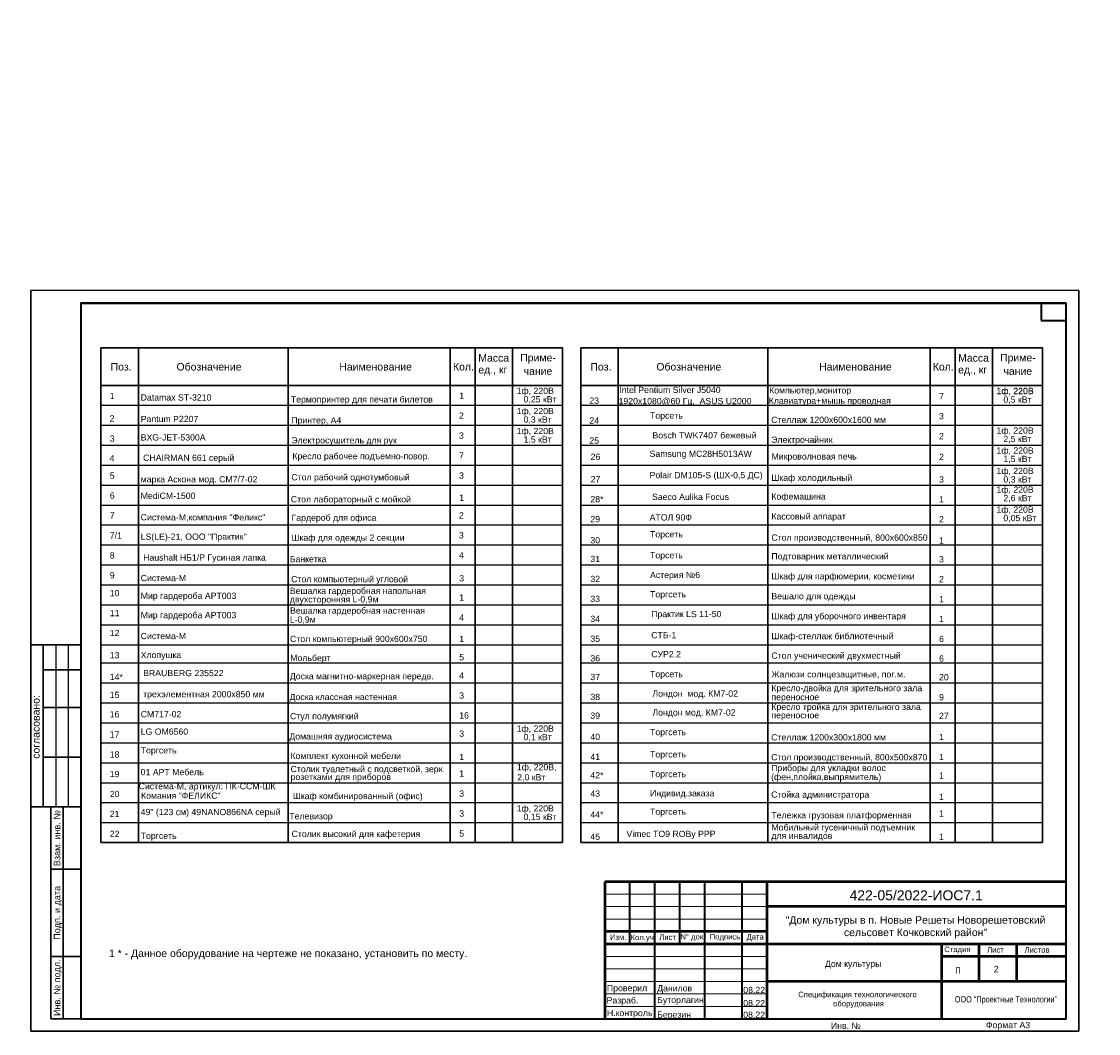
# Model space of a CAD drawing. Header units: millimetres. Extents: x -196128 to 208212, y -130136 to -51046.
# Tile 15 of 17: x -57861 to -14697, y -93024 to -52447. Entities that reach past the tile are written whole.
import ezdxf
from ezdxf.enums import TextEntityAlignment as Align

# ---------------------------------------------------------------- set-up
doc = ezdxf.new("R2010")
doc.units = ezdxf.units.MM
for name, color, linetype, lineweight in [('0.25', 250, 'Continuous', 0), ('00ОС-108-Баз-Оформление', 7, 'Continuous', 25), ('00ОС-108-Баз-Оформление_Ном._пера__7', 7, 'Continuous', 20), ('0_Ном._пера__100', 7, 'Continuous', 40), ('0_Ном._пера__7', 7, 'Continuous', 15), ('1_таблица отверстий_Ном._пера__100', 7, 'Continuous', 50), ('Оси_Ном._пера__1_Ном._пера__9', 7, 'Continuous', 35), ('рамка', 250, 'Continuous', 13), ('Рамки', 7, 'Continuous', 30), ('Слой1_Ном._пера__7', 7, 'Continuous', 20), ('Формат', 7, 'Continuous', 25), ('формат_Ном._пера__7', 7, 'Continuous', 20)]:
    doc.layers.add(name, color=color, linetype=linetype, lineweight=lineweight)
doc.layers.add('FORMAT', color=7, linetype='Continuous')
doc.layers.add('текст', color=7, linetype='Continuous')
doc.styles.add('Arial', font='arial.ttf', dxfattribs={"height": 280})
doc.styles.add('arial cyr', font='arial.ttf')
doc.styles.get("Standard").update_dxf_attribs({"font": 'arial.ttf'})
doc.styles.add('СГЕНЕРИР_СТИЛЬ_1', font='arial.ttf')

# ---------------------------------------------------------------- blocks, each defined once
blk = doc.blocks.new('штамп')
at = {"layer": '0_Ном._пера__100', "linetype": 'Continuous'}
for p, q in [((-17500, 5500), (-17500, 3000)), ((-16500, 5500), (-16500, 0)), ((-15500, 5500), (-15500, 3000)), ((-14500, 5500), (-14500, 0)), ((-13000, 5500), (-13000, 0))]:
    blk.add_line(p, q, dxfattribs=at)
at = {"layer": '1_таблица отверстий_Ном._пера__100', "linetype": 'Continuous'}
for p, q in [((0, 5500), (-18500, 5500)), ((-18500, 5500), (-18500, 0)), ((-12000, 5500), (-12000, 0)), ((0, 4500), (-12000, 4500)), ((-12000, 3500), (-18500, 3500)), ((0, 3000), (-18500, 3000)), ((-5000, 3000), (-5000, 0)), ((-3500, 3000), (-3500, 1500)), ((-2000, 3000), (-2000, 1500)), ((0, 2500), (-5000, 2500)), ((0, 1500), (-12000, 1500))]:
    blk.add_line(p, q, dxfattribs=at)
at = {"layer": 'формат_Ном._пера__7', "linetype": 'Continuous'}
for p, q in [((-12000, 5000), (-18500, 5000)), ((-12000, 4500), (-18500, 4500)), ((-12000, 4000), (-18500, 4000)), ((-12000, 2500), (-18500, 2500)), ((-12000, 2000), (-18500, 2000)), ((-12000, 1500), (-18500, 1500)), ((-12000, 1000), (-18500, 1000)), ((-12000, 500), (-18500, 500))]:
    blk.add_line(p, q, dxfattribs=at)
at = {"layer": '00ОС-108-Баз-Оформление_Ном._пера__7', "linetype": 'Continuous', "char_height": 250, "attachment_point": 7, "style": 'СГЕНЕРИР_СТИЛЬ_1'}
for s, insert in [('\\A1;{\\W0.8;П}', (-4442, 1816)), ('\\A1;{\\W0.8;ООО "Проектные Технологии"}', (-4465, 583))]:
    blk.add_mtext(s, dxfattribs=dict(at, insert=insert))
at = {"layer": '0_Ном._пера__7', "linetype": 'Continuous', "insert": (-6016, 4952), "char_height": 400, "width": 4842.56, "attachment_point": 5, "style": 'СГЕНЕРИР_СТИЛЬ_1'}
blk.add_mtext('\\A1;422-05/2022-ИОС7.1', dxfattribs=at)
at = {"layer": 'Слой1_Ном._пера__7', "linetype": 'Continuous', "char_height": 250, "attachment_point": 7, "style": 'СГЕНЕРИР_СТИЛЬ_1'}
for s, insert in [('\\A1;{\\fArial|b0|i0|c204|p38;Проверил}', (-18410, 1034)), ('\\A1;Данилов', (-16396, 1030)), ('\\A1;08.22', (-12945, 1029)), ('\\A1;{\\fArial|b0|i0|c204|p38;Разраб.}', (-18424, 543)), ('\\A1;Буторлагин', (-16396, 557)), ('\\A1;08.22', (-12945, 503)), ('\\A1;{\\fArial|b0|i0|c204|p38;Н.контроль}', (-18409, 34)), ('\\A1;Березин', (-16396, -29)), ('\\A1;08.22', (-12945, 37))]:
    blk.add_mtext(s, dxfattribs=dict(at, insert=insert))
at = {"layer": 'Формат', "color": 4, "linetype": 'Continuous', "lineweight": 25, "attachment_point": 5, "style": 'Arial'}
for s, insert, char_height, width in [('{\\C256;"Дом культуры в п. Новые Решеты Новорешетовский сельсовет Кочковский район"}', (-6039, 3672), 300, 12000), ('{\\C256;Дом культуры}', (-8539, 2172), 250, 7000)]:
    blk.add_mtext(s, dxfattribs=dict(at, insert=insert, char_height=char_height, width=width))
at = {"layer": 'формат_Ном._пера__7', "linetype": 'Continuous', "char_height": 220, "attachment_point": 7, "style": 'СГЕНЕРИР_СТИЛЬ_1'}
for s, insert in [('\\A1;{\\fArial|b0|i0|c204|p38;Изм.}', (-18289, 3160)), ('\\A1;{\\fArial|b0|i0|c204|p38;Кол.уч.}', (-17463, 3092)), ('\\A1;{\\fArial|b0|i0|c204|p38;Лист}', (-16311, 3160)), ('\\A1;{\\fArial|b0|i0|c204|p38;N° док.}', (-15467, 3119)), ('\\A1;{\\fArial|b0|i0|c204|p38;Подпись}', (-14290, 3119)), ('\\A1;{\\fArial|b0|i0|c204|p38;Дата}', (-12814, 3113)), ('\\A1;{\\fArial|b0|i0|c204|p38;Стадия}', (-4889, 2612)), ('\\A1;{\\fArial|b0|i0|c204|p38;Лист}', (-3171, 2653)), ('\\A1;{\\fArial|b0|i0|c204|p38;Листов}', (-1671, 2653))]:
    blk.add_mtext(s, dxfattribs=dict(at, insert=insert))

msp = doc.modelspace()

# ---------------------------------------------------------------- linework, layer by layer
for p, q in [((-35444.7, -67035.7), (-16944.7, -67035.7)), ((-16944.7, -80567.7), (-16944.7, -78450.1))]:
    msp.add_line(p, q)
at = {"color": 7}
for p, q in [((-54676.3, -67835.7), (-36176.3, -67835.7)), ((-35444.7, -67835.7), (-16944.7, -67835.7)), ((-54676.3, -68635.7), (-36176.3, -68635.7)), ((-35444.7, -68635.7), (-16944.7, -68635.7)), ((-54676.3, -69435.7), (-36176.3, -69435.7)), ((-35444.7, -69435.7), (-16944.7, -69435.7)), ((-54676.3, -70235.7), (-36176.3, -70235.7)), ((-35444.7, -70235.7), (-16944.7, -70235.7)), ((-54676.3, -71035.7), (-36176.3, -71035.7)), ((-35444.7, -71035.7), (-16944.7, -71035.7)), ((-35444.7, -71035.7), (-16944.7, -71035.7)), ((-54676.3, -71835.7), (-36176.3, -71835.7)), ((-35444.7, -71835.7), (-16944.7, -71835.7)), ((-35444.7, -71835.7), (-16944.7, -71835.7)), ((-54676.3, -72635.7), (-36176.3, -72635.7)), ((-35444.7, -72635.7), (-16944.7, -72635.7)), ((-35444.7, -72635.7), (-16944.7, -72635.7)), ((-35444.7, -72635.7), (-16944.7, -72635.7)), ((-54676.3, -73435.7), (-36176.3, -73435.7)), ((-35444.7, -73435.7), (-16944.7, -73435.7)), ((-35444.7, -73435.7), (-16944.7, -73435.7)), ((-54676.3, -74235.7), (-36176.3, -74235.7)), ((-35444.7, -74235.7), (-16944.7, -74235.7)), ((-35444.7, -74235.7), (-16944.7, -74235.7)), ((-54676.3, -75035.7), (-36176.3, -75035.7)), ((-35444.7, -75035.7), (-16944.7, -75035.7)), ((-35444.7, -75035.7), (-16944.7, -75035.7)), ((-35444.7, -75035.7), (-16944.7, -75035.7)), ((-54676.3, -75835.7), (-36176.3, -75835.7)), ((-35444.7, -75835.7), (-16944.7, -75835.7)), ((-35444.7, -75835.7), (-16944.7, -75835.7)), ((-54676.3, -76635.7), (-36176.3, -76635.7)), ((-35444.7, -76635.7), (-16944.7, -76635.7)), ((-35444.7, -76635.7), (-16944.7, -76635.7)), ((-54676.3, -77435.7), (-36176.3, -77435.7)), ((-35444.7, -77435.7), (-16944.7, -77435.7)), ((-35444.7, -77435.7), (-16944.7, -77435.7)), ((-35444.7, -77435.7), (-16944.7, -77435.7)), ((-54676.3, -78168.1), (-36176.3, -78168.1)), ((-35444.7, -78167.7), (-16944.7, -78167.7)), ((-35444.7, -78167.7), (-16944.7, -78167.7)), ((-35444.7, -78168.1), (-35215.3, -78168.1)), ((-54676.3, -78968.1), (-36176.3, -78968.1)), ((-35444.7, -78967.7), (-16944.7, -78967.7)), ((-35444.7, -78967.7), (-16944.7, -78967.7)), ((-54676.3, -79768.1), (-36176.3, -79768.1)), ((-35444.7, -79767.7), (-16944.7, -79767.7)), ((-35444.7, -79767.7), (-16944.7, -79767.7)), ((-35444.7, -79767.7), (-16944.7, -79767.7)), ((-35444.7, -79767.7), (-16944.7, -79767.7)), ((-35444.7, -79767.7), (-16944.7, -79767.7)), ((-54676.3, -80568.1), (-36176.3, -80568.1)), ((-35444.7, -80567.7), (-16944.7, -80567.7)), ((-35444.7, -80567.7), (-16944.7, -80567.7)), ((-35444.7, -80567.7), (-16944.7, -80567.7)), ((-54676.3, -81368.1), (-36176.3, -81368.1)), ((-35444.7, -81367.7), (-16944.7, -81367.7)), ((-35444.7, -81367.7), (-16944.7, -81367.7)), ((-35444.7, -81367.7), (-16944.7, -81367.7)), ((-54676.3, -82168.1), (-36176.3, -82168.1)), ((-35444.7, -82167.7), (-16944.7, -82167.7)), ((-35444.7, -82167.7), (-16944.7, -82167.7)), ((-35444.7, -82167.7), (-16944.7, -82167.7)), ((-54676.3, -82968.1), (-36176.3, -82968.1)), ((-35444.7, -82967.7), (-16944.7, -82967.7)), ((-35444.7, -82967.7), (-16944.7, -82967.7)), ((-35444.7, -82967.7), (-16944.7, -82967.7)), ((-54676.3, -83768.1), (-36176.3, -83768.1)), ((-35444.7, -83767.7), (-16944.7, -83767.7)), ((-35444.7, -83767.7), (-16944.7, -83767.7)), ((-35444.7, -83767.7), (-16944.7, -83767.7)), ((-35444.7, -83767.7), (-16944.7, -83767.7)), ((-35444.7, -83767.7), (-16944.7, -83767.7)), ((-54676.3, -84568.1), (-36176.3, -84568.1)), ((-35444.7, -84567.7), (-16944.7, -84567.7)), ((-35444.7, -84567.7), (-16944.7, -84567.7)), ((-35444.7, -84567.7), (-16944.7, -84567.7)), ((-35444.7, -85367.7), (-16944.7, -85367.7)), ((-35444.7, -85367.7), (-16944.7, -85367.7))]:
    msp.add_line(p, q, dxfattribs=at)
at = {"color": 0, "linetype": 'ByBlock', "lineweight": -2}
for p, q in [((-56488.2, -77438.5), (-56488.2, -83938.5)), ((-55988.2, -77438.5), (-55988.2, -83938.5))]:
    msp.add_line(p, q, dxfattribs=at)
at = {"layer": 'FORMAT'}
for p, q in [((-57488.2, -92938.5), (-57488.2, -63238.5)), ((-57488.2, -63238.5), (-57488.2, -92938.5)), ((-15488.2, -63238.5), (-57488.2, -63238.5)), ((-15488.2, -92938.5), (-15488.2, -63238.5)), ((-15488.2, -63238.5), (-15488.2, -92938.5)), ((-57488.2, -92938.5), (-15488.2, -92938.5)), ((-15488.2, -92938.5), (-57488.2, -92938.5))]:
    msp.add_line(p, q, dxfattribs=at)
at = {"layer": 'Оси_Ном._пера__1_Ном._пера__9', "linetype": 'Continuous'}
for p, q in [((-15988.2, -63738.5), (-55488.2, -63738.5)), ((-55488.2, -63738.5), (-55488.2, -92438.5)), ((-55488.2, -63738.5), (-15988.2, -63738.5)), ((-15988.2, -92438.5), (-15988.2, -63738.5))]:
    msp.add_line(p, q, dxfattribs=at)
msp.add_lwpolyline([(-15988.2, -63738.5), (-55488.2, -63738.5), (-55488.2, -92438.5), (-15988.2, -92438.5)], close=True, dxfattribs=at)
for points in [[(-16988.2, -63738.5), (-16988.2, -64438.5)], [(-15988.2, -63738.5), (-16988.2, -63738.5)], [(-15988.2, -64438.5), (-15988.2, -63738.5)], [(-16988.2, -64438.5), (-15988.2, -64438.5)]]:
    msp.add_lwpolyline(points, dxfattribs=at)
at = {"layer": 'рамка'}
msp.add_line((-55488.2, -63738.5), (-55488.2, -85638.5), dxfattribs=at)
at = {"layer": 'Рамки', "lineweight": 30}
for p, q in [((-57488.2, -77438.5), (-55488.2, -77438.5)), ((-56988.2, -77438.5), (-56988.2, -83938.5)), ((-56988.2, -78438.5), (-55488.2, -78438.5)), ((-56988.2, -79955), (-55488.2, -79955)), ((-56988.2, -81938.5), (-55488.2, -81938.5)), ((-57488.2, -83938.5), (-55488.2, -83938.5)), ((-56688.2, -83938.5), (-55488.2, -83938.5)), ((-56688.2, -92438.5), (-56688.2, -83938.5)), ((-56188.2, -92438.5), (-56188.2, -83938.5)), ((-56688.2, -86438.5), (-55488.2, -86438.5)), ((-56688.2, -89938.5), (-55488.2, -89938.5)), ((-56688.2, -92438.5), (-55488.2, -92438.5))]:
    msp.add_line(p, q, dxfattribs=at)
at = {"layer": 'текст', "color": 7, "lineweight": 30, "ltscale": 10000}
for p, q in [((-54676.3, -65535.7), (-36176.3, -65535.7)), ((-54676.3, -79068.1), (-54676.3, -65535.7)), ((-53176.3, -79068.1), (-53176.3, -65535.7)), ((-47176.3, -67035.7), (-47176.3, -65535.7)), ((-40676.3, -85368.1), (-40676.3, -65535.7)), ((-39676.3, -79068.1), (-39676.3, -65535.7)), ((-38176.3, -79068.1), (-38176.3, -65535.7)), ((-36176.3, -85368.1), (-36176.3, -65535.7)), ((-35444.7, -65535.7), (-16944.7, -65535.7)), ((-35444.7, -78235.7), (-35444.7, -65535.7)), ((-33944.7, -78235.7), (-33944.7, -65535.7)), ((-27944.7, -67035.7), (-27944.7, -65535.7)), ((-21444.7, -85367.7), (-21444.7, -65535.7)), ((-20444.7, -78235.7), (-20444.7, -65535.7)), ((-18944.7, -78235.7), (-18944.7, -65535.7)), ((-16944.7, -85367.7), (-16944.7, -65535.7)), ((-54676.3, -67035.7), (-36176.3, -67035.7)), ((-54676.3, -67035.7), (-36176.3, -67035.7)), ((-47176.3, -80568.1), (-47176.3, -67035.7)), ((-35444.7, -67035.7), (-16944.7, -67035.7)), ((-35444.7, -67035.7), (-16944.7, -67035.7)), ((-27944.7, -85367.7), (-27944.7, -67035.7)), ((-35444.7, -85367.7), (-35444.7, -67835.7)), ((-33944.7, -85367.7), (-33944.7, -67835.7)), ((-21444.7, -85367.7), (-21444.7, -67835.7)), ((-20444.7, -85367.7), (-20444.7, -67835.7)), ((-18944.7, -85367.7), (-18944.7, -67835.7)), ((-16944.7, -85367.7), (-16944.7, -67835.7)), ((-27944.7, -85367.7), (-27944.7, -68635.7)), ((-35444.7, -80567.7), (-35444.7, -78450.1)), ((-33944.7, -80567.7), (-33944.7, -78450.1)), ((-20444.7, -80567.7), (-20444.7, -78450.1)), ((-18944.7, -80567.7), (-18944.7, -78450.1)), ((-54676.3, -85368.1), (-54676.3, -79068.1)), ((-53176.3, -85368.1), (-53176.3, -79068.1)), ((-39676.3, -85368.1), (-39676.3, -79068.1)), ((-38176.3, -85368.1), (-38176.3, -79068.1)), ((-27944.7, -80567.7), (-27944.7, -79950.1)), ((-47176.3, -85368.1), (-47176.3, -80568.1)), ((-54676.3, -85368.1), (-36176.3, -85368.1)), ((-35444.7, -85367.7), (-16944.7, -85367.7))]:
    msp.add_line(p, q, dxfattribs=at)

# ---------------------------------------------------------------- block references
at = {"layer": '0_Ном._пера__7'}
msp.add_blockref('штамп', (-15988.2, -92438.5), dxfattribs=at)

# ---------------------------------------------------------------- texts
at = {"color": 7, "style": 'Arial'}
for s, p in [('Масса', (-39553.6, -66084.1)), ('Приме-', (-37873.9, -66075)), ('Масса', (-20321.9, -66084.1)), ('Приме-', (-18642.2, -66075)), ('Поз.', (-54291, -66440.7)), ('Обозначение', (-51648.9, -66440.7)), ('Наименование', (-45124.3, -66440.7)), ('Кол.', (-40567.8, -66440.7)), ('ед., кг', (-39553.6, -66559.6)), ('чание', (-37736.6, -66614.4)), ('Поз.', (-35059.4, -66440.7)), ('Обозначение', (-32417.3, -66440.7)), ('Наименование', (-25892.6, -66440.7)), ('Кол.', (-21336.2, -66440.7)), ('ед., кг', (-20321.9, -66559.6)), ('чание', (-18505, -66614.4))]:
    msp.add_text(s, height=300, dxfattribs=at).set_placement(p)
at = {"style": 'Arial'}
for s, height, p in [('1', 250, (-40318.2, -67575.7)), ('1ф, 220В', 250, (-38016.1, -67378.6)), (' Intel Pentium Silver J5040', 250, (-33996.4, -67343.8)), ('Компьютер,монитор', 250, (-27894.7, -67362.3)), ('1ф, 220В', 250, (-18784.4, -67378.6)), ('1ф, 220В', 250, (-18784.4, -67391.3)), ('1', 250, (-54327.7, -67589.3)), ('Datamax ST-3210', 250, (-53084.9, -67646.1)), ('Термопринтер для печати билетов', 250, (-47067.8, -67724.3)), ('Термопринтер для печати билетов', 250, (-47067.8, -67724.3)), ('0,25 кВт', 250, (-37738.6, -67719.4)), ('23', 250, (-35102.1, -67774)), ('1920x1080@60 Гц,  ASUS U2000 ', 250, (-33931.6, -67790.7)), (' Клавиатура+мышь проводная ', 250, (-28007.8, -67776.4)), ('7', 250, (-21086.6, -67595.9)), ('0,5 кВт', 250, (-18507, -67732.1)), ('2', 250, (-40328.4, -68375.7)), ('1ф, 220В', 250, (-38016.1, -68191.3)), ('Торсеть', 250, (-32670.5, -68372.9)), ('3', 250, (-21086.6, -68395.9)), ('2', 250, (-54327.7, -68488.6)), ('Pantum P2207', 250, (-53084.9, -68508.7)), ('Принтер, А4', 250, (-47048.7, -68563.1)), ('0,3 кВт', 250, (-37738.6, -68532.1)), ('24', 250, (-35102.1, -68574)), ('3', 250, (-54323.2, -69292.5)), ('BXG-JET-5300A', 250, (-53084.9, -69248)), ('3', 250, (-40328.4, -69175.7)), ('1ф, 220В', 250, (-38016.1, -68991.3)), (' Bosch TWK7407 бежевый ', 250, (-32670.5, -69164.3)), ('2', 250, (-21086.6, -69195.9)), ('1ф, 220В', 250, (-18784.4, -68971.3)), ('2,5 кВт', 250, (-18507, -69312.1)), ('Электросушитель для рук', 250, (-47048.7, -69363.1)), ('1,5 кВт', 250, (-37738.6, -69332.1)), ('25', 250, (-35102.1, -69374)), ('4', 250, (-54335.7, -70092.5)), (' CHAIRMAN 661 серый ', 250, (-53084.9, -70064.4)), ('7', 250, (-40328.4, -69975.7)), ('26', 250, (-35050.7, -70024)), ('Samsung MC28H5013AW ', 250, (-32688.2, -69905.7)), ('Микроволновая печь', 250, (-27798.4, -70011)), ('2', 250, (-21086.6, -70031.2)), ('1ф, 220В', 250, (-18784.4, -69771.3)), ('1,5 кВт', 250, (-18507, -70112.1)), ('1ф, 220В', 250, (-18784.4, -70591.3)), ('5', 250, (-54323.2, -70780.1)), ('марка Аскона мод. СМ7/7-02 ', 250, (-53084.9, -70927)), ('Стол рабочий однотумбовый', 250, (-47045.6, -70845.7)), ('3', 250, (-40328.4, -70775.7)), ('27', 250, (-35050.7, -70924)), ('Polair DM105-S (ШХ-0,5 ДС) ', 250, (-32688.2, -70760.6)), ('Шкаф холодильный', 250, (-27806.1, -70865.1)), ('3', 250, (-21086.6, -70931.2)), ('0,3 кВт', 250, (-18507, -70932.1)), ('1ф, 220В', 250, (-18784.4, -71341.3)), ('6', 250, (-54323.2, -71580.1)), ('MediCM-1500', 250, (-53084.9, -71589.3)), ('Стол лабораторный с мойкой ', 250, (-47066.8, -71729.7)), ('1', 250, (-40318.2, -71669)), ('28*', 250, (-35061.4, -71724)), (' Saeco Aulika Focus ', 250, (-32688.2, -71632.3)), ('Кофемашина', 250, (-27806.1, -71615.1)), ('1', 250, (-21086.6, -71731.2)), ('2,6 кВт', 250, (-18507, -71682.1)), ('1ф, 220В', 250, (-18784.4, -72141.3)), ('7', 250, (-54323.2, -72380.1)), ('Система-М,компания "Феликс"', 250, (-53084.9, -72451.9)), ('2', 250, (-40328.4, -72375.7)), ('29', 250, (-35061.4, -72524)), ('АТОЛ 90Ф ', 250, (-32688.2, -72456.5)), ('Кассовый аппарат', 250, (-27806.1, -72415.1)), ('2', 250, (-21086.6, -72531.2)), ('0,05 кВт', 250, (-18507, -72482.1)), ('7/1', 250, (-54323.2, -73180.1)), ('3', 250, (-40328.4, -73175.7)), ('Торсеть', 250, (-32670.5, -73132.9)), ('LS(LE)-21, ООО "Практик"', 250, (-53084.9, -73227.3)), ('30', 250, (-35061.4, -73374)), ('Стол производственный, 800х600х850', 250, (-27806.1, -73265.1)), ('1', 250, (-21086.6, -73381.2)), ('8', 250, (-54323.2, -73980.1)), (' Haushalt НБ1/Р Гусиная лапка', 250, (-53084.9, -74064.7)), ('4', 250, (-40328.4, -73975.7)), ('Торсеть', 250, (-32670.5, -73973.9)), ('Подтоварник металлический', 250, (-27806.1, -74015.1)), ('Банкетка', 250, (-47108.8, -74126.8)), ('31', 250, (-35061.4, -74124)), ('3', 250, (-21086.6, -74131.2)), ('9', 250, (-54323.2, -74780.1)), ('Система-М', 250, (-53084.9, -74886.6)), ('Стол компьютерный угловой', 250, (-47054.6, -74932.5)), ('3', 250, (-40318.2, -74896.4)), ('32', 250, (-35061.4, -74924)), ('Астерия №6', 250, (-32670.5, -74764.4)), ('Шкаф для парфюмерии, косметики', 250, (-27806.1, -74815.1)), ('2', 250, (-21086.6, -74931.2)), ('10', 250, (-54323.2, -75491.6)), ('Мир гардероба АРТ003', 250, (-53084.9, -75600)), ('двухсторонняя L-0,9м', 250, (-47108, -75743)), ('Вешалка гардеробная напольная', 250, (-47108, -75399.8)), ('1', 250, (-40318.2, -75669)), ('33', 250, (-35061.4, -75724)), ('Торгсеть', 250, (-32670.5, -75538.1)), ('Вешало для одежды', 250, (-27806.1, -75615.1)), ('1', 250, (-21086.6, -75731.2)), ('Вешалка гардеробная настенная', 250, (-47101, -76190.7)), ('11', 250, (-54323.2, -76291.6)), ('Мир гардероба АРТ003', 250, (-53084.9, -76375.4)), ('L-0,9м', 250, (-47108.2, -76553.1)), ('4', 250, (-40318.2, -76469)), ('34', 250, (-35061.4, -76524)), ('Практик LS 11-50', 250, (-32622.5, -76331.2)), ('Шкаф для уборочного инвентаря', 250, (-27806.1, -76415.1)), ('1', 250, (-21086.6, -76531.2)), ('12', 250, (-54323.2, -77091.6)), ('Система-М', 250, (-53084.9, -77212.8)), ('Стол компьютерный 900х600х750', 250, (-47100.8, -77328.4)), ('1', 250, (-40318.2, -77331.2)), ('35', 250, (-35061.4, -77324)), ('СТБ-1', 250, (-32622.5, -77177.9)), ('Шкаф-стеллаж библиотечный', 250, (-27806.1, -77215.1)), ('6', 250, (-21086.6, -77331.2)), ('СУР2.2', 250, (-32622.5, -77939.9)), ('13', 250, (-54323.2, -77978)), ('Хлопушка', 250, (-53084.9, -77972.7)), ('5', 250, (-40318.2, -78063.5)), ('36', 250, (-35061.4, -78106)), ('Стол ученический двухместный', 250, (-27806.1, -77997.1)), ('6', 250, (-21086.6, -78113.2)), (' BRAUBERG 235522 ', 250, (-53084.9, -78697.1)), ('4', 250, (-40318.2, -78795.9)), ('Торсеть', 250, (-32670.5, -78738.7)), ('Жалюзи солнцезащитные, пог.м.', 250, (-27806.1, -78747.1)), ('14*', 250, (-54326, -78852.4)), ('Доска магнитно-маркерная передв.', 250, (-47106.7, -78822.7)), ('37', 250, (-35061.4, -78856)), ('20', 250, (-21086.6, -78863.2)), ('15', 250, (-54326, -79575.3)), (' трехэлементная 2000х850 мм ', 250, (-53084.9, -79546.5)), ('3', 250, (-40318.2, -79595.9)), ('38', 250, (-35061.4, -79656)), (' Лондон  мод. КМ7-02 ', 250, (-32670.5, -79519.2)), ('Кресло-двойка для зрительного зала', 250, (-27806.1, -79302.4)), ('9', 250, (-21086.6, -79663.2)), ('переносное', 250, (-27806.1, -79662.5)), ('Кресло тройка для зрительного зала', 250, (-27806.1, -80052.4)), ('16', 250, (-54326, -80351.7)), ('CM717-02', 250, (-53084.9, -80345.9)), ('Стул полумягкий', 250, (-47099.3, -80425.7)), ('16', 250, (-40318.2, -80395.9)), ('39', 250, (-35061.4, -80406)), (' Лондон мод. КМ7-02 ', 250, (-32670.5, -80278.3)), ('переносное', 250, (-27806.1, -80387.9)), ('27', 250, (-21086.6, -80413.2)), ('1ф, 220В', 250, (-38016.1, -80923.7)), ('17', 250, (-54326, -81160.5)), ('LG OM6560', 250, (-53084.9, -81045.3)), ('Домашняя аудиосистема', 250, (-47126.3, -81236.5)), ('3', 250, (-40318.2, -81128.2)), ('0,1 кВт', 250, (-37738.6, -81264.5)), ('40', 250, (-35061.4, -81256)), ('Торгсеть', 250, (-32670.5, -81065.2)), ('1', 250, (-21086.6, -81263.2)), ('Торгсеть', 250, (-53084.9, -81794.8)), ('18', 250, (-54326, -81960.5)), ('1', 250, (-40318.2, -82063.5)), ('41', 250, (-35061.4, -82056)), ('Торгсеть', 250, (-32670.5, -81957.8)), ('1', 250, (-21086.6, -82063.2)), ('01 АРТ Мебель', 250, (-53084.9, -82669.1)), ('Столик туалетный с подсветкой, зерк.', 250, (-47078, -82546.5)), ('1ф, 220В, ', 250, (-38006.7, -82467.7)), ('19', 250, (-54325.1, -82746.8)), ('розетками для приборов', 250, (-47078, -82862.1)), ('1', 250, (-40318.2, -82728.2)), ('2,0 кВт', 250, (-37991.5, -82876.5)), ('42*', 250, (-35061.4, -82794.1)), ('Торгсеть', 250, (-32670.5, -82747.4)), ('1', 250, (-21086.6, -82801.3)), ('20', 250, (-54325.1, -83546.8)), ('  Система-М, артикул: ПК-ССМ-ШК', 250, (-53361.2, -83234)), ('3', 250, (-40318.2, -83528.2)), ('43', 250, (-35061.4, -83530.2)), ('Индивид.заказа', 250, (-32670.5, -83517.5)), ('Комания "ФЕЛИКС"', 250, (-53070.7, -83612.2)), ('1', 250, (-21086.6, -83663.2)), ('21', 250, (-54325.1, -84348.3)), ('49" (123 см) 49NANO866NA серый ', 250, (-53084.9, -84269.8)), ('3', 250, (-40318.2, -84328.2)), ('1ф, 220В', 250, (-38016.1, -84123.7)), ('44*', 250, (-35061.4, -84369.5)), ('Торгсеть', 250, (-32670.5, -84256.8)), ('Тележка грузовая платформенная', 250, (-27806.1, -84396.5)), ('1', 250, (-21086.6, -84326.7)), ('Телевизор', 250, (-47126.3, -84436.5)), ('0,15 кВт', 250, (-37738.6, -84464.5)), ('22', 250, (-54325.1, -85148.3)), ('Торгсеть', 250, (-53084.9, -85222.6)), ('Столик высокий для кафетерия', 250, (-47037.7, -85147.5)), ('5', 250, (-40318.2, -85128.2)), ('45', 250, (-35061.4, -85256)), (' Vimec TO9 ROBy PPP ', 250, (-33712.3, -85147.1)), ('для инвалидов', 250, (-27806.1, -85222)), ('Мобильный гусеничный подъемник', 250, (-27806.1, -84885)), ('1', 250, (-21086.6, -85263.2)), ('2', 260, (-18893.2, -90573.3))]:
    msp.add_text(s, height=height, dxfattribs=at).set_placement(p)
for s, p in [('Стеллаж 1200х600х1600 мм', (-27815.8, -68291.7)), ('Электрочайник', (-27815.8, -69091.7)), ('Кресло рабочее подъемно-повор.', (-47004.1, -69750.7)), ('Гардероб для офиса', (-47038.4, -72218.6)), ('Шкаф для одежды 2 секции', (-47038.4, -73018.6)), ('Мольберт', (-47091.2, -77841.5)), ('Доска классная настенная', (-47115.7, -79406)), ('Стеллаж 1200х300х1800 мм', (-27815.8, -81023.7)), ('Комплект кухонной мебели', (-47081.7, -81769.1)), ('Стол производственный, 800х500х870', (-27815.8, -81823.7)), ('Приборы для укладки волос ', (-27815.8, -82252.9)), ('(фен,плойка,выпрямитель)', (-27815.8, -82613.3)), ('Стойка администратора', (-27815.8, -83318.6)), ('Шкаф комбинированный (офис)', (-46985.3, -83378.5))]:
    msp.add_text(s, height=250, dxfattribs=at).set_placement(p, align=Align.TOP_LEFT)
at = {"linetype": 'Continuous', "lineweight": 25, "style": 'Arial'}
for s, p in [('Взам. инв. №', (-56438.2, -85188.5)), ('Подп. и дата', (-56438.2, -88188.5)), ('Инв. № подл.', (-56438.2, -91188.5))]:
    msp.add_text(s, height=260, rotation=90, dxfattribs=at).set_placement(p, align=Align.MIDDLE_CENTER)
at = {"style": 'Arial'}
for s, p in [('Инв. № ', (-24772.7, -92843.3)), ('Формат А3', (-18321.2, -92810.8))]:
    msp.add_text(s, height=250, dxfattribs=at).set_placement(p, align=Align.CENTER)
at = {"char_height": 220, "attachment_point": 1, "style": 'Arial'}
for s, insert, width in [('\\pi1089.5;План на отм.0.000 с расстановкой \\P\\pi133.19;технологического оборудования в помещениях \\P\\pi1318;клубной части с доступом МГН', (-85918.1, -62451.1), 7030.707), ('\\pi1089.5;План на отм.0.000 с расстановкой \\P\\pi1172.2;технологического оборудования.\\P\\pi1227.5; Фрагмент плана на отм. +3.000\\P', (-70750.2, -91268.7), 7030.707), ('\\pi1062.7;Спецификация технологического\\P\\pi2374.4; оборудования', (-27791.7, -91350.4), 6848.277)]:
    msp.add_mtext(s, dxfattribs=dict(at, insert=insert, width=width))
at = {"layer": '0.25', "color": 7, "style": 'Arial'}
msp.add_text('1 * - Данное оборудование на чертеже не показано, установить по месту.', height=300, dxfattribs=at).set_placement((-54357.3, -89960.5))
at = {"layer": '00ОС-108-Баз-Оформление', "linetype": 'ByBlock', "ltscale": 100, "attachment_point": 4}
for s, insert, char_height, width in [('\\pi263.77;Фрагмент плана на отм. +3.000', (-69297.4, -52879.9), 320, 7000), ('\\pi-810,l810,t810;1.^IТехнологические решения зрительного зала (световое, звуковое оборудование, одежда эстрады, механооборудование, системы видеопроекции) см. подраздел ИОС 7.2.\\P2.^IСпецификацию технологического оборудования см. лист 2.', (-76991.7, -85345.6), 270, 17997.655)]:
    msp.add_mtext(s, dxfattribs=dict(at, insert=insert, char_height=char_height, width=width))
at = {"layer": 'Рамки', "lineweight": 30, "style": 'arial cyr'}
msp.add_text('согласовано:', height=300, rotation=90, dxfattribs=at).set_placement((-57137, -82007.8))

doc.saveas('drawing.dxf')
